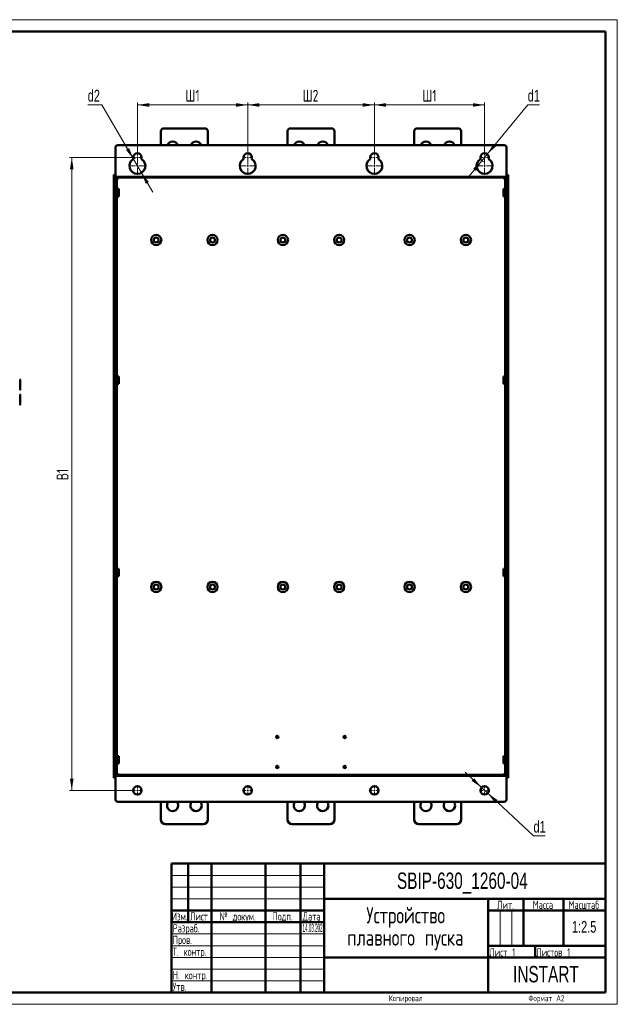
# Model space of a CAD drawing. Header units: millimetres. Extents: x 0 to 594, y 0 to 420.
# Tile 11 of 11: x 339 to 594, y 0 to 420. Entities that reach past the tile are written whole.
import ezdxf

# ---------------------------------------------------------------- set-up
doc = ezdxf.new("R2010")
doc.units = ezdxf.units.MM
doc.layers.add('ОСЕВЫЕ', color=7, linetype='Continuous')
doc.styles.add('SLDTEXTSTYLE0', font='TXT', dxfattribs={"width": 0.7, "bigfont": 'bigfont'})
doc.styles.add('SLDTEXTSTYLE1', font='TXT', dxfattribs={"width": 0.7})
doc.styles.add('SLDTEXTSTYLE2', font='TXT', dxfattribs={"width": 0.597433, "bigfont": 'bigfont'})
doc.styles.add('SLDTEXTSTYLE3', font='TXT', dxfattribs={"width": 0.628357, "bigfont": 'bigfont'})
doc.styles.add('SLDTEXTSTYLE4', font='TXT', dxfattribs={"width": 0.57744, "bigfont": 'bigfont'})
doc.styles.add('SLDTEXTSTYLE5', font='TXT', dxfattribs={"width": 0.326651})
doc.dimstyles.new('SLDDIMSTYLE0', dxfattribs={"dimtxt": 5, "dimasz": 5, "dimexe": 0, "dimexo": 0.0625, "dimgap": 1.25, "dimtad": 2, "dimdec": 1, "dimlfac": 2.5, "dimrnd": 1e-09, "dimzin": 12, "dimdsep": 46, "dimtxsty": 'SLDTEXTSTYLE1', "dimsah": 1, "dimcen": 0.09, "dimadec": 0, "dimazin": 3, "dimtfac": 1, "dimtdec": 3, "dimtofl": 0, "dimtmove": 0, "dimatfit": 3, "dimfxl": 1, "dimfrac": 2, "dimtolj": 1, "dimtzin": 12, "dimarcsym": 0})
doc.dimstyles.new('SLDDIMSTYLE1', dxfattribs={"dimtxt": 5, "dimasz": 5, "dimexe": 0, "dimexo": 0.0625, "dimgap": 1.25, "dimtad": 0, "dimtih": 1, "dimtoh": 1, "dimdec": 1, "dimlfac": 2.5, "dimrnd": 1e-09, "dimzin": 12, "dimdsep": 46, "dimtxsty": 'SLDTEXTSTYLE1', "dimsah": 1, "dimcen": 0, "dimadec": 0, "dimazin": 3, "dimtfac": 1, "dimtdec": 3, "dimtmove": 0, "dimatfit": 3, "dimfxl": 1, "dimfrac": 2, "dimtolj": 1, "dimtzin": 12, "dimarcsym": 0})
doc.dimstyles.new('SLDDIMSTYLE2', dxfattribs={"dimtxt": 5, "dimasz": 5, "dimexe": 0, "dimexo": 0.0625, "dimgap": 1.25, "dimtad": 0, "dimtih": 1, "dimtoh": 1, "dimdec": 1, "dimlfac": 2.5, "dimrnd": 1e-09, "dimzin": 12, "dimdsep": 46, "dimtxsty": 'SLDTEXTSTYLE1', "dimsah": 1, "dimcen": 0, "dimadec": 0, "dimazin": 3, "dimtfac": 1, "dimtdec": 3, "dimtmove": 0, "dimatfit": 3, "dimfxl": 1, "dimfrac": 2, "dimtolj": 1, "dimtzin": 12, "dimarcsym": 0})

# ---------------------------------------------------------------- blocks, each defined once
blk = doc.blocks.new('SW_NOTE_0')
at = {"color": 0, "linetype": 'Continuous', "lineweight": 0, "char_height": 7, "attachment_point": 2, "style": 'SLDTEXTSTYLE0'}
for s, insert in [('Устройство', (21.44, 9)), ('плавного пуска', (21.31, -0.5))]:
    blk.add_mtext(s, dxfattribs=dict(at, insert=insert))
blk = doc.blocks.new('_D_3')
at = {"color": 7, "linetype": 'Continuous', "lineweight": 0}
for p, q in [((387.23, 361.23), (360.44, 361.23)), ((361.44, 361.23), (361.44, 91.23)), ((387.23, 91.23), (360.44, 91.23))]:
    blk.add_line(p, q, dxfattribs=at)
at = {"color": 7, "linetype": 'Continuous', "lineweight": 18}
for points in [[(361.44, 361.23), (360.67, 356.23), (362.2, 356.23)], [(361.44, 91.23), (362.2, 96.23), (360.67, 96.23)]]:
    blk.add_solid(points, dxfattribs=at)
at = {"color": 7, "linetype": 'Continuous', "lineweight": 18, "insert": (354.99, 223.56), "char_height": 5, "attachment_point": 1, "rotation": 90, "style": 'SLDTEXTSTYLE0'}
blk.add_mtext('В1', dxfattribs=at)
blk = doc.blocks.new('_D_4')
at = {"color": 7, "linetype": 'Continuous', "lineweight": 0}
for p, q in [((389.44, 363.44), (389.44, 384.63)), ((389.44, 383.63), (436.44, 383.63)), ((436.44, 363.44), (436.44, 384.63))]:
    blk.add_line(p, q, dxfattribs=at)
at = {"color": 7, "linetype": 'Continuous', "lineweight": 18}
for points in [[(389.44, 383.63), (394.44, 382.86), (394.44, 384.4)], [(436.44, 383.63), (431.44, 384.4), (431.44, 382.86)]]:
    blk.add_solid(points, dxfattribs=at)
at = {"color": 7, "linetype": 'Continuous', "lineweight": 18, "insert": (409.91, 390.08), "char_height": 5, "attachment_point": 1, "style": 'SLDTEXTSTYLE0'}
blk.add_mtext('Ш1', dxfattribs=at)
blk = doc.blocks.new('_D_5')
at = {"color": 7, "linetype": 'Continuous', "lineweight": 0}
for p, q in [((436.44, 363.44), (436.44, 384.63)), ((436.44, 383.63), (490.44, 383.63)), ((490.44, 363.44), (490.44, 384.63))]:
    blk.add_line(p, q, dxfattribs=at)
at = {"color": 7, "linetype": 'Continuous', "lineweight": 18}
for points in [[(436.44, 383.63), (441.44, 382.86), (441.44, 384.4)], [(490.44, 383.63), (485.44, 384.4), (485.44, 382.86)]]:
    blk.add_solid(points, dxfattribs=at)
at = {"color": 7, "linetype": 'Continuous', "lineweight": 18, "insert": (459.88, 390.08), "char_height": 5, "attachment_point": 1, "style": 'SLDTEXTSTYLE0'}
blk.add_mtext('Ш2', dxfattribs=at)
blk = doc.blocks.new('_D_6')
at = {"color": 7, "linetype": 'Continuous', "lineweight": 0}
for p, q in [((490.44, 363.44), (490.44, 384.63)), ((490.44, 383.63), (537.44, 383.63)), ((537.44, 363.44), (537.44, 384.63))]:
    blk.add_line(p, q, dxfattribs=at)
at = {"color": 7, "linetype": 'Continuous', "lineweight": 18}
for points in [[(490.44, 383.63), (495.44, 382.86), (495.44, 384.4)], [(537.44, 383.63), (532.44, 384.4), (532.44, 382.86)]]:
    blk.add_solid(points, dxfattribs=at)
at = {"color": 7, "linetype": 'Continuous', "lineweight": 18, "insert": (510.91, 390.08), "char_height": 5, "attachment_point": 1, "style": 'SLDTEXTSTYLE0'}
blk.add_mtext('Ш1', dxfattribs=at)
blk = doc.blocks.new('_D_7')
at = {"color": 7, "linetype": 'Continuous', "lineweight": 0}
for p, q in [((536.12, 92.46), (529.09, 99.02)), ((536.12, 92.46), (538.75, 90)), ((538.75, 90), (558.28, 71.8)), ((558.28, 71.8), (563.25, 71.8))]:
    blk.add_line(p, q, dxfattribs=at)
at = {"color": 7, "linetype": 'Continuous', "lineweight": 18}
for points in [[(536.12, 92.46), (532.99, 96.43), (531.94, 95.31)], [(538.75, 90), (541.88, 86.03), (542.93, 87.16)]]:
    blk.add_solid(points, dxfattribs=at)
at = {"color": 7, "linetype": 'Continuous', "lineweight": 18, "insert": (558.28, 78.24), "char_height": 5, "attachment_point": 1, "style": 'SLDTEXTSTYLE1'}
blk.add_mtext('d1', dxfattribs=at)
blk = doc.blocks.new('_D_8')
at = {"color": 7, "linetype": 'Continuous', "lineweight": 0}
for p, q in [((538.58, 362.62), (555.82, 383.63)), ((555.82, 383.63), (560.8, 383.63)), ((536.29, 359.84), (538.58, 362.62)), ((536.29, 359.84), (530.19, 352.41))]:
    blk.add_line(p, q, dxfattribs=at)
at = {"color": 7, "linetype": 'Continuous', "lineweight": 18}
blk.add_arc((537.44, 361.23), 1.8, 180.3183, 259.6723, dxfattribs=at)
for points in [[(538.58, 362.62), (542.34, 366), (541.16, 366.98)], [(536.29, 359.84), (532.53, 356.46), (533.72, 355.49)]]:
    blk.add_solid(points, dxfattribs=at)
at = {"color": 7, "linetype": 'Continuous', "lineweight": 18, "insert": (555.82, 390.08), "char_height": 5, "attachment_point": 1, "style": 'SLDTEXTSTYLE1'}
blk.add_mtext('d1', dxfattribs=at)
blk = doc.blocks.new('_D_9')
at = {"color": 7, "linetype": 'Continuous', "lineweight": 0}
for p, q in [((374.28, 383.63), (368.24, 383.63)), ((387.72, 360.57), (374.28, 383.63)), ((391.15, 354.69), (387.72, 360.57)), ((391.15, 354.69), (395.99, 346.39))]:
    blk.add_line(p, q, dxfattribs=at)
at = {"color": 7, "linetype": 'Continuous', "lineweight": 18}
blk.add_arc((389.44, 357.63), 3.4, 103.8421, 121.7972, dxfattribs=at)
for points in [[(387.72, 360.57), (385.87, 365.28), (384.54, 364.5)], [(391.15, 354.69), (393, 349.99), (394.33, 350.76)]]:
    blk.add_solid(points, dxfattribs=at)
at = {"color": 7, "linetype": 'Continuous', "lineweight": 18, "insert": (368.24, 390.08), "char_height": 5, "attachment_point": 1, "style": 'SLDTEXTSTYLE1'}
blk.add_mtext('d2', dxfattribs=at)
blk = doc.blocks.new('SW_CENTERMARKSYMBOL_12')
at = {"color": 0, "linetype": 'Continuous', "lineweight": 18}
for p, q in [((-0.8, 0), (-2.2, 0)), ((0, 0), (-0.4, 0)), ((0, 0.8), (0, 2.2)), ((0, 0), (0, 0.4)), ((0, 0), (0, -0.4)), ((0, 0), (0.4, 0)), ((0.8, 0), (2.2, 0)), ((0, -0.8), (0, -2.2))]:
    blk.add_line(p, q, dxfattribs=at)
blk = doc.blocks.new('SW_CENTERMARKSYMBOL_13')
at = {"color": 0, "linetype": 'Continuous', "lineweight": 18}
for p, q in [((-0.8, 0), (-2.2, 0)), ((0, 0), (-0.4, 0)), ((0, 0.8), (0, 2.2)), ((0, 0), (0, 0.4)), ((0, 0), (0, -0.4)), ((0, 0), (0.4, 0)), ((0.8, 0), (2.2, 0)), ((0, -0.8), (0, -2.2))]:
    blk.add_line(p, q, dxfattribs=at)
blk = doc.blocks.new('SW_CENTERMARKSYMBOL_14')
at = {"color": 0, "linetype": 'Continuous', "lineweight": 18}
for p, q in [((-0.8, 0), (-2.2, 0)), ((0, 0), (-0.4, 0)), ((0, 0.8), (0, 2.2)), ((0, 0), (0, 0.4)), ((0, 0), (0, -0.4)), ((0, 0), (0.4, 0)), ((0.8, 0), (2.2, 0)), ((0, -0.8), (0, -2.2))]:
    blk.add_line(p, q, dxfattribs=at)
blk = doc.blocks.new('SW_CENTERMARKSYMBOL_15')
at = {"color": 0, "linetype": 'Continuous', "lineweight": 18}
for p, q in [((-0.8, 0), (-2.2, 0)), ((0, 0), (-0.4, 0)), ((0, 0.8), (0, 2.2)), ((0, 0), (0, 0.4)), ((0, 0), (0, -0.4)), ((0, 0), (0.4, 0)), ((0.8, 0), (2.2, 0)), ((0, -0.8), (0, -2.2))]:
    blk.add_line(p, q, dxfattribs=at)
blk = doc.blocks.new('SW_CENTERMARKSYMBOL_16')
at = {"color": 0, "linetype": 'Continuous', "lineweight": 18}
for p, q in [((-0.8, 0), (-2.2, 0)), ((0, 0), (-0.4, 0)), ((0, 0.8), (0, 2.2)), ((0, 0), (0, 0.4)), ((0, 0), (0, -0.4)), ((0, 0), (0.4, 0)), ((0.8, 0), (2.2, 0)), ((0, -0.8), (0, -2.2))]:
    blk.add_line(p, q, dxfattribs=at)
blk = doc.blocks.new('SW_CENTERMARKSYMBOL_17')
at = {"color": 0, "linetype": 'Continuous', "lineweight": 18}
for p, q in [((-0.8, 0), (-3.8, 0)), ((0, 0), (-0.4, 0)), ((0, 0.8), (0, 3.8)), ((0, 0), (0, 0.4)), ((0, 0), (0, -0.4)), ((0, 0), (0.4, 0)), ((0.8, 0), (3.8, 0)), ((0, -0.8), (0, -3.8))]:
    blk.add_line(p, q, dxfattribs=at)
blk = doc.blocks.new('SW_CENTERMARKSYMBOL_18')
at = {"color": 0, "linetype": 'Continuous', "lineweight": 18}
for p, q in [((-0.8, 0), (-2.2, 0)), ((0, 0), (-0.4, 0)), ((0, 0.8), (0, 2.2)), ((0, 0), (0, 0.4)), ((0, 0), (0, -0.4)), ((0, 0), (0.4, 0)), ((0.8, 0), (2.2, 0)), ((0, -0.8), (0, -2.2))]:
    blk.add_line(p, q, dxfattribs=at)
blk = doc.blocks.new('SW_CENTERMARKSYMBOL_19')
at = {"color": 0, "linetype": 'Continuous', "lineweight": 18}
for p, q in [((-0.8, 0), (-3.8, 0)), ((0, 0), (-0.4, 0)), ((0, 0.8), (0, 3.8)), ((0, 0), (0, 0.4)), ((0, 0), (0, -0.4)), ((0, 0), (0.4, 0)), ((0.8, 0), (3.8, 0)), ((0, -0.8), (0, -3.8))]:
    blk.add_line(p, q, dxfattribs=at)
blk = doc.blocks.new('SW_CENTERMARKSYMBOL_20')
at = {"color": 0, "linetype": 'Continuous', "lineweight": 18}
for p, q in [((-0.8, 0), (-2.2, 0)), ((0, 0), (-0.4, 0)), ((0, 0.8), (0, 2.2)), ((0, 0), (0, 0.4)), ((0, 0), (0, -0.4)), ((0, 0), (0.4, 0)), ((0.8, 0), (2.2, 0)), ((0, -0.8), (0, -2.2))]:
    blk.add_line(p, q, dxfattribs=at)
blk = doc.blocks.new('SW_CENTERMARKSYMBOL_21')
at = {"color": 0, "linetype": 'Continuous', "lineweight": 18}
for p, q in [((-0.8, 0), (-3.8, 0)), ((0, 0), (-0.4, 0)), ((0, 0.8), (0, 3.8)), ((0, 0), (0, 0.4)), ((0, 0), (0, -0.4)), ((0, 0), (0.4, 0)), ((0.8, 0), (3.8, 0)), ((0, -0.8), (0, -3.8))]:
    blk.add_line(p, q, dxfattribs=at)
blk = doc.blocks.new('SW_CENTERMARKSYMBOL_22')
at = {"color": 0, "linetype": 'Continuous', "lineweight": 18}
for p, q in [((-0.8, 0), (-2.2, 0)), ((0, 0), (-0.4, 0)), ((0, 0.8), (0, 2.2)), ((0, 0), (0, 0.4)), ((0, 0), (0, -0.4)), ((0, 0), (0.4, 0)), ((0.8, 0), (2.2, 0)), ((0, -0.8), (0, -2.2))]:
    blk.add_line(p, q, dxfattribs=at)
blk = doc.blocks.new('SW_CENTERMARKSYMBOL_23')
at = {"color": 0, "linetype": 'Continuous', "lineweight": 18}
for p, q in [((-0.8, 0), (-3.8, 0)), ((0, 0), (-0.4, 0)), ((0, 0.8), (0, 3.8)), ((0, 0), (0, 0.4)), ((0, 0), (0, -0.4)), ((0, 0), (0.4, 0)), ((0.8, 0), (3.8, 0)), ((0, -0.8), (0, -3.8))]:
    blk.add_line(p, q, dxfattribs=at)

msp = doc.modelspace()

# ---------------------------------------------------------------- linework, layer by layer
at = {"color": 7, "linetype": 'Continuous', "lineweight": 50}
for p, q in [((589, 415), (20, 415)), ((589, 5), (589, 415)), ((399.435, 372.431), (399.435, 366.431)), ((418.235, 373.631), (400.635, 373.631)), ((419.435, 366.431), (419.435, 372.431)), ((453.435, 372.431), (453.435, 366.431)), ((472.235, 373.631), (454.635, 373.631)), ((473.435, 366.431), (473.435, 372.431)), ((507.435, 372.431), (507.435, 366.431)), ((526.235, 373.631), (508.635, 373.631)), ((527.435, 366.431), (527.435, 372.431)), ((380.035, 365.431), (380.035, 353.231)), ((545.835, 366.431), (381.035, 366.431)), ((546.835, 353.231), (546.835, 365.431)), ((387.635, 360.516), (387.635, 361.231)), ((391.235, 361.231), (391.235, 360.516)), ((434.635, 360.516), (434.635, 361.231)), ((438.235, 361.231), (438.235, 360.516)), ((488.635, 360.516), (488.635, 361.231)), ((492.235, 361.231), (492.235, 360.516)), ((535.635, 360.516), (535.635, 361.231)), ((539.235, 361.231), (539.235, 360.516)), ((379.435, 353.831), (380.035, 353.831)), ((379.435, 353.831), (379.435, 96.631)), ((380.035, 96.631), (380.035, 353.831)), ((547.435, 353.831), (546.835, 353.831)), ((546.835, 353.831), (546.835, 96.631)), ((547.435, 96.631), (547.435, 353.831)), ((546.835, 352.631), (380.035, 352.631)), ((380.935, 352.131), (380.035, 352.131)), ((380.035, 351.831), (380.035, 98.631)), ((380.035, 351.831), (380.635, 351.831)), ((380.635, 352.131), (380.635, 351.831)), ((380.635, 351.831), (380.635, 98.631)), ((380.635, 351.831), (380.935, 351.831)), ((380.935, 351.831), (380.935, 352.131)), ((546.835, 352.131), (545.935, 352.131)), ((545.935, 352.131), (545.935, 351.831)), ((545.935, 351.831), (546.235, 351.831)), ((546.235, 351.831), (546.235, 352.131)), ((546.235, 98.631), (546.235, 351.831)), ((546.835, 351.831), (546.235, 351.831)), ((546.835, 98.631), (546.835, 351.831)), ((381.435, 347.811), (380.635, 347.811)), ((380.635, 344.651), (381.435, 344.651)), ((381.435, 344.651), (381.435, 347.811)), ((546.235, 347.811), (545.435, 347.811)), ((545.435, 347.811), (545.435, 346.231)), ((545.435, 346.231), (545.435, 344.651)), ((545.435, 344.651), (546.235, 344.651)), ((339.434, 264.671), (339.474, 264.671)), ((381.435, 267.811), (380.635, 267.811)), ((380.635, 264.651), (381.435, 264.651)), ((381.435, 264.651), (381.435, 267.811)), ((546.235, 267.811), (545.435, 267.811)), ((545.435, 267.811), (545.435, 266.231)), ((545.435, 266.231), (545.435, 264.651)), ((545.435, 264.651), (546.235, 264.651)), ((339.434, 263.951), (339.474, 263.951)), ((381.435, 185.811), (380.635, 185.811)), ((381.435, 182.651), (381.435, 185.811)), ((546.235, 185.811), (545.435, 185.811)), ((545.435, 185.811), (545.435, 184.231)), ((380.635, 182.651), (381.435, 182.651)), ((545.435, 184.231), (545.435, 182.651)), ((545.435, 182.651), (546.235, 182.651)), ((381.435, 105.811), (380.635, 105.811)), ((381.435, 102.651), (381.435, 105.811)), ((546.235, 105.811), (545.435, 105.811)), ((545.435, 105.811), (545.435, 104.231)), ((380.635, 102.651), (381.435, 102.651)), ((545.435, 104.231), (545.435, 102.651)), ((545.435, 102.651), (546.235, 102.651)), ((379.435, 96.631), (380.035, 96.631)), ((380.035, 98.631), (380.635, 98.631)), ((380.035, 98.331), (380.935, 98.331)), ((380.035, 97.831), (546.835, 97.831)), ((380.035, 97.231), (380.035, 87.431)), ((380.635, 98.631), (380.635, 98.331)), ((380.935, 98.631), (380.635, 98.631)), ((380.935, 98.331), (380.935, 98.631)), ((545.935, 98.631), (545.935, 98.331)), ((546.235, 98.631), (545.935, 98.631)), ((545.935, 98.331), (546.835, 98.331)), ((546.235, 98.331), (546.235, 98.631)), ((546.835, 98.631), (546.235, 98.631)), ((546.835, 87.431), (546.835, 97.231)), ((547.435, 96.631), (546.835, 96.631)), ((381.035, 86.431), (545.835, 86.431)), ((399.435, 78.831), (399.435, 86.431)), ((419.435, 86.431), (419.435, 78.831)), ((453.435, 78.831), (453.435, 86.431)), ((473.435, 86.431), (473.435, 78.831)), ((507.435, 78.831), (507.435, 86.431)), ((527.435, 86.431), (527.435, 78.831)), ((417.435, 76.831), (401.435, 76.831)), ((471.435, 76.831), (455.435, 76.831)), ((525.435, 76.831), (509.435, 76.831)), ((404, 60), (589, 60)), ((404, 60), (404, 5)), ((411, 35), (411, 60)), ((421, 60), (421, 5)), ((444, 60), (444, 5)), ((459, 60), (459, 5)), ((469, 60), (469, 5)), ((469, 45), (589, 45)), ((539, 45), (539, 5)), ((554, 45), (554, 25)), ((571, 45), (571, 25)), ((404, 40), (469, 40)), ((539, 40), (589, 40)), ((404, 35), (469, 35)), ((539, 25), (589, 25)), ((559, 25), (559, 20)), ((469, 20), (589, 20)), ((20, 5), (589, 5))]:
    msp.add_line(p, q, dxfattribs=at)
at = {"color": 9, "linetype": 'Continuous', "lineweight": 18}
for p, q in [((546.835, 353.231), (380.035, 353.231)), ((380.035, 97.231), (546.835, 97.231))]:
    msp.add_line(p, q, dxfattribs=at)
at = {"color": 7, "linetype": 'Continuous', "lineweight": 18}
for p, q in [((404, 55), (469, 55)), ((404, 50), (469, 50)), ((404, 45), (469, 45)), ((544, 40), (544, 25)), ((549, 40), (549, 25)), ((404, 30), (469, 30)), ((404, 25), (469, 25)), ((404, 20), (469, 20)), ((404, 15), (469, 15)), ((404, 10), (469, 10))]:
    msp.add_line(p, q, dxfattribs=at)
at = {"color": 7, "linetype": 'Continuous', "lineweight": 50}
for centre, radius in [((397.435, 326.031), 2.2), ((421.435, 326.031), 2.2), ((451.435, 326.031), 2.2), ((475.435, 326.031), 2.2), ((505.435, 326.031), 2.2), ((529.435, 326.031), 2.2), ((397.435, 326.031), 1.04), ((421.435, 326.031), 1.04), ((451.435, 326.031), 1.04), ((475.435, 326.031), 1.04), ((505.435, 326.031), 1.04), ((529.435, 326.031), 1.04), ((397.435, 178.031), 2.2), ((397.435, 178.031), 1.04), ((421.435, 178.031), 2.2), ((421.435, 178.031), 1.04), ((451.435, 178.031), 2.2), ((451.435, 178.031), 1.04), ((475.435, 178.031), 2.2), ((475.435, 178.031), 1.04), ((505.435, 178.031), 2.2), ((505.435, 178.031), 1.04), ((529.435, 178.031), 2.2), ((529.435, 178.031), 1.04), ((449.035, 114.031), 0.5), ((477.835, 114.031), 0.5), ((449.035, 101.231), 0.5), ((477.835, 101.231), 0.5), ((389.435, 91.231), 1.8), ((436.435, 91.231), 1.8), ((490.435, 91.231), 1.8), ((537.435, 91.231), 1.8)]:
    msp.add_circle(centre, radius, dxfattribs=at)
for centre, radius, start, end in [((400.635, 372.431), 1.2, 90, 180), ((418.235, 372.431), 1.2, 0, 90), ((454.635, 372.431), 1.2, 90, 180), ((472.235, 372.431), 1.2, 0, 90), ((508.635, 372.431), 1.2, 90, 180), ((526.235, 372.431), 1.2, 0, 90), ((381.035, 365.431), 1, 90, 180), ((404.435, 365.631), 2.4, 19.47122, 160.52878), ((414.435, 365.631), 2.4, 19.47122, 160.52878), ((458.435, 365.631), 2.4, 19.47122, 160.52878), ((468.435, 365.631), 2.4, 19.47122, 160.52878), ((512.435, 365.631), 2.4, 19.47122, 160.52878), ((522.435, 365.631), 2.4, 19.47122, 160.52878), ((545.835, 365.431), 1, 0, 90), ((389.435, 361.231), 1.8, 0, 180), ((436.435, 361.231), 1.8, 0, 180), ((490.435, 361.231), 1.8, 0, 180), ((537.435, 361.231), 1.8, 360, 180), ((389.435, 357.631), 3.4, 121.96572, 58.03428), ((436.435, 357.631), 3.4, 121.96572, 58.03428), ((490.435, 357.631), 3.4, 121.96572, 58.03428), ((537.435, 357.631), 3.4, 121.96572, 58.03428), ((339.234, 266.446), 0.2, 0, 87), ((339.234, 262.257), 0.2, 273, 0), ((339.234, 260.046), 0.2, 0, 87), ((339.234, 255.857), 0.2, 273, 0), ((381.035, 87.431), 1, 180, 270), ((404.435, 84.831), 2.4, 138.18969, 0), ((404.435, 84.831), 2.4, 0, 41.81031), ((414.435, 84.831), 2.4, 138.18969, 0), ((414.435, 84.831), 2.4, 0, 41.81031), ((458.435, 84.831), 2.4, 138.18969, 0), ((458.435, 84.831), 2.4, 0, 41.81031), ((468.435, 84.831), 2.4, 138.18969, 0), ((468.435, 84.831), 2.4, 0, 41.81031), ((512.435, 84.831), 2.4, 138.18969, 0), ((512.435, 84.831), 2.4, 0, 41.81031), ((522.435, 84.831), 2.4, 138.18969, 0), ((522.435, 84.831), 2.4, 0, 41.81031), ((545.835, 87.431), 1, 270, 0), ((401.435, 78.831), 2, 180, 270), ((417.435, 78.831), 2, 270, 0), ((455.435, 78.831), 2, 180, 270), ((471.435, 78.831), 2, 270, 0), ((509.435, 78.831), 2, 180, 270), ((525.435, 78.831), 2, 270, 0)]:
    msp.add_arc(centre, radius, start, end, dxfattribs=at)
for points in [[(339.434, 264.351), (339.434, 264.615), (339.434, 265.02), (339.434, 265.508), (339.434, 265.844), (339.434, 266.114), (339.434, 266.375), (339.434, 266.418), (339.434, 266.446)], [(339.434, 262.257), (339.434, 262.285), (339.434, 262.328), (339.434, 262.589), (339.434, 262.859), (339.434, 263.195), (339.434, 263.683), (339.434, 264.088), (339.434, 264.351)], [(339.434, 257.951), (339.434, 258.215), (339.434, 258.62), (339.434, 259.108), (339.434, 259.444), (339.434, 259.714), (339.434, 259.975), (339.434, 260.018), (339.434, 260.046)], [(339.434, 255.857), (339.434, 255.885), (339.434, 255.928), (339.434, 256.189), (339.434, 256.459), (339.434, 256.795), (339.434, 257.283), (339.434, 257.688), (339.434, 257.951)]]:
    msp.add_open_spline(points, degree=3, knots=[0, 0, 0, 0, 0.2394568, 0.3683607, 0.5, 0.6316393, 0.7605432, 1, 1, 1, 1], dxfattribs=at)
at = {"layer": 'ОСЕВЫЕ', "lineweight": 18}
for p, q in [((0, 420), (594, 420)), ((594, 420), (594, 0)), ((0, 0), (594, 0))]:
    msp.add_line(p, q, dxfattribs=at)

# ---------------------------------------------------------------- block references
at = {"color": 7, "linetype": 'Continuous', "lineweight": 0}
for name, p in [('SW_CENTERMARKSYMBOL_17', (389.435, 357.631)), ('SW_CENTERMARKSYMBOL_16', (389.435, 361.231)), ('SW_CENTERMARKSYMBOL_19', (436.435, 357.631)), ('SW_CENTERMARKSYMBOL_18', (436.435, 361.231)), ('SW_CENTERMARKSYMBOL_21', (490.435, 357.631)), ('SW_CENTERMARKSYMBOL_20', (490.435, 361.231)), ('SW_CENTERMARKSYMBOL_23', (537.435, 357.631)), ('SW_CENTERMARKSYMBOL_22', (537.435, 361.231)), ('SW_CENTERMARKSYMBOL_12', (389.435, 91.231)), ('SW_CENTERMARKSYMBOL_13', (436.435, 91.231)), ('SW_CENTERMARKSYMBOL_14', (490.435, 91.231)), ('SW_CENTERMARKSYMBOL_15', (537.435, 91.231)), ('SW_NOTE_0', (482.368, 32.494))]:
    msp.add_blockref(name, p, dxfattribs=at)

# ---------------------------------------------------------------- texts
for s, insert, char_height, attachment_point, style in [('SBIP-630_1260-04', (527.939, 56.22), 7, 2, 'SLDTEXTSTYLE1'), ('Лит.', (546.353, 44.18), 3.5, 2, 'SLDTEXTSTYLE0'), ('Масса', (562.306, 44.18), 3.5, 2, 'SLDTEXTSTYLE0'), ('Масштаб', (579.754, 44.18), 3.5, 2, 'SLDTEXTSTYLE0'), ('Изм.', (407.452, 39.236), 3.5, 2, 'SLDTEXTSTYLE4'), ('Лист', (415.656, 39.236), 3.5, 2, 'SLDTEXTSTYLE3'), ('№ докум.', (432.184, 39.236), 3.5, 2, 'SLDTEXTSTYLE0'), ('Подп.', (451.324, 39.236), 3.5, 2, 'SLDTEXTSTYLE0'), ('Дата', (463.689, 39.236), 3.5, 2, 'SLDTEXTSTYLE2'), ('Разраб.', (404.447, 34.18), 3.5, 1, 'SLDTEXTSTYLE0'), ('14.03.2025', (459.858, 34.34), 3.5, 1, 'SLDTEXTSTYLE5'), ('1:2.5', (579.875, 35.546), 5, 2, 'SLDTEXTSTYLE1'), ('Пров.', (404.447, 29.236), 3.5, 1, 'SLDTEXTSTYLE0'), ('Т. контр.', (404.447, 24.18), 3.5, 1, 'SLDTEXTSTYLE0'), ('Лист 1', (539.447, 23.93), 3.5, 1, 'SLDTEXTSTYLE0'), ('Листов 1', (559.447, 23.93), 3.5, 1, 'SLDTEXTSTYLE0'), ('Н. контр.', (404.447, 14.18), 3.5, 1, 'SLDTEXTSTYLE0'), ('INSTART', (563.584, 16.355), 7, 2, 'SLDTEXTSTYLE1'), ('Утв.', (404.447, 9.236), 3.5, 1, 'SLDTEXTSTYLE0'), ('Копировал', (503.804, 3.817), 2.5, 2, 'SLDTEXTSTYLE0'), ('Формат А2', (563.794, 3.817), 2.5, 2, 'SLDTEXTSTYLE0')]:
    msp.add_mtext(s, dxfattribs=dict(at, insert=insert, char_height=char_height, attachment_point=attachment_point, style=style))

# ---------------------------------------------------------------- dimensions: what is measured, and where the dimension line sits
at = {"color": 7, "linetype": 'Continuous', "lineweight": 18}
for p1, p2, text, dimstyle, picture, middle in [((387.723, 360.569), (391.147, 354.694), 'd2', 'SLDDIMSTYLE2', '_D_9', (371.262, 387.447)), ((538.577, 362.623), (536.293, 359.84), 'd1', 'SLDDIMSTYLE1', '_D_8', (558.309, 387.447)), ((538.752, 90.004), (536.119, 92.459), 'd1', 'SLDDIMSTYLE1', '_D_7', (560.766, 75.615))]:
    dim = msp.add_diameter_dim_2p(p1=p1, p2=p2, text=text, dimstyle=dimstyle, override={"dimpost": '<>'}, dxfattribs=at)
    dim.commit()
    dim.dimension.update_dxf_attribs({"geometry": picture, "text_midpoint": middle, "dimtype": 163})
for base, p1, p2, text, picture, middle in [((436.435, 383.631), (389.435, 363.431), (436.435, 363.431), 'Ш1', '_D_4', (412.935, 383.631)), ((490.435, 383.631), (436.435, 363.431), (490.435, 363.431), 'Ш2', '_D_5', (463.435, 383.631)), ((537.435, 383.631), (490.435, 363.431), (537.435, 363.431), 'Ш1', '_D_6', (513.935, 383.631))]:
    dim = msp.add_linear_dim(base=base, p1=p1, p2=p2, text=text, dimstyle='SLDDIMSTYLE0', dxfattribs=at)
    dim.commit()
    dim.dimension.update_dxf_attribs({"geometry": picture, "text_midpoint": middle, "dimtype": 160})
dim = msp.add_linear_dim(base=(361.435, 91.231), p1=(387.235, 361.231), p2=(387.235, 91.231), angle=90, text='В1', dimstyle='SLDDIMSTYLE0', dxfattribs=at)
dim.commit()
dim.dimension.update_dxf_attribs({"geometry": '_D_3', "text_midpoint": (361.435, 226.231), "dimtype": 160})

doc.saveas('drawing.dxf')
